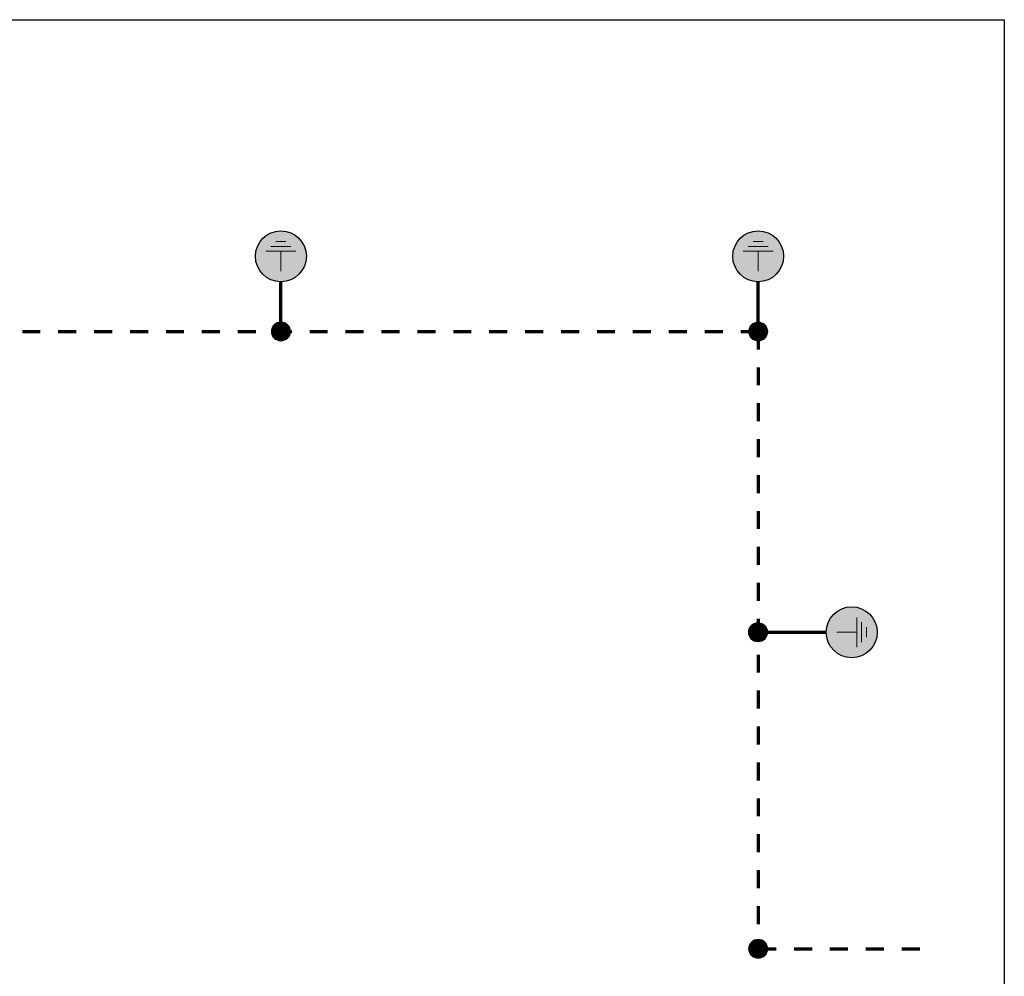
# Model space of a CAD drawing. Extents: x -10604 to 417874, y -84886 to -28187.
# Tile 28 of 32: x 257559 to 288505, y -58253 to -28187. Entities that reach past the tile are written whole.
import ezdxf

# ---------------------------------------------------------------- set-up
doc = ezdxf.new("R2010")
doc.units = 0
doc.header["$MEASUREMENT"] = 0
doc.linetypes.add('DASHED', pattern=[0.564444, 0.282222, -0.282222])
doc.layers.get('0').update_dxf_attribs({"linetype": 'CONTINUOUS'})
doc.layers.add('__Fialová 220', color=220, linetype='CONTINUOUS')
doc.layers.add('__Oranžová', color=30, linetype='CONTINUOUS')
doc.layers.add('__Rudá tmavá', color=7, linetype='CONTINUOUS', true_color=0xdb0000)
doc.layers.add('__Temná modrá', color=7, linetype='CONTINUOUS', true_color=0x0000c7)
doc.layers.add('MP2000N', color=7, linetype='CONTINUOUS', plot=False)

# ---------------------------------------------------------------- blocks, each defined once
blk = doc.blocks.new('SPOJ101')
at = {"const_width": 37.5}
blk.add_lwpolyline([(0, -18.75, -1), (0, 18.75, -1)], format="xyb", close=True, dxfattribs=at)
at = {"color": 7, "lineweight": 13}
blk.add_circle((0, 0), 37.5, dxfattribs=at)
blk = doc.blocks.new('Značku uzemnění 105')
at = {"ltscale": 4}
h = blk.add_hatch(color=256, dxfattribs=at)
h.dxf.hatch_style = 1
edge = h.paths.add_edge_path()
edge.add_arc((0, 0), 1000, 0, 360)
at = {"color": 7, "lineweight": 9}
for p, q in [((0, 585), (0, -195)), ((585, -195), (-585, -195)), ((390, -390), (-390, -390)), ((195, -585), (-195, -585))]:
    blk.add_line(p, q, dxfattribs=at)
at = {"color": 7, "lineweight": 25}
blk.add_circle((0, 0), 1000, dxfattribs=at)

msp = doc.modelspace()

# ---------------------------------------------------------------- linework, layer by layer
at = {"layer": '__Rudá tmavá', "lineweight": 70}
for p, q in [((265768, -37406), (265768, -36423)), ((280768, -37406), (280768, -36423)), ((265768, -37988), (265768, -36823)), ((280768, -37988), (280768, -36823)), ((280762, -47440), (281927, -47440)), ((281927, -47440), (282910, -47440))]:
    msp.add_line(p, q, dxfattribs=at)
at = {"layer": '__Rudá tmavá', "linetype": 'DASHED', "lineweight": 70, "ltscale": 2000}
for p, q in [((221518, -37985), (280768, -37985)), ((280768, -37985), (280768, -57388))]:
    msp.add_line(p, q, dxfattribs=at)
at = {"layer": '__Temná modrá', "linetype": 'DASHED', "lineweight": 70, "ltscale": 2000}
msp.add_line((280768, -57388), (286287, -57388), dxfattribs=at)
at = {"layer": 'MP2000N', "color": 6, "linetype": 'Continuous'}
msp.add_lwpolyline([(211405, -28187), (288505, -28187), (288505, -84687), (211405, -84687)], close=True, dxfattribs=at)

# ---------------------------------------------------------------- block references
at = {"layer": '__Fialová 220'}
for p, xscale, yscale, zscale, rotation in [((265768, -37985), -7.999999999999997, 7.999999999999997, 7.999999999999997, 90), ((265768, -37988), -7.999999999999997, 7.999999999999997, 7.999999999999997, 90), ((280768, -37988), -7.999999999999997, 7.999999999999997, 7.999999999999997, 90), ((280768, -57388), 7.9999998, 7.9999998, 7.9999998, 90.00000000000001)]:
    msp.add_blockref('SPOJ101', p, dxfattribs=dict(at, xscale=xscale, yscale=yscale, zscale=zscale, rotation=rotation))
at = {"layer": '__Fialová 220', "xscale": -7.999999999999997, "yscale": 7.999999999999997, "zscale": 7.999999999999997}
for p in [(280762, -47440), (280765, -47440)]:
    msp.add_blockref('SPOJ101', p, dxfattribs=at)
at = {"layer": '__Oranžová', "linetype": 'Continuous', "lineweight": 0, "ltscale": 3000, "xscale": 0.8, "yscale": 0.8, "zscale": 0.8}
for p, rotation in [((265768, -35623), 180), ((280768, -35623), 180), ((283710, -47440), 89.99999999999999)]:
    msp.add_blockref('Značku uzemnění 105', p, dxfattribs=dict(at, rotation=rotation))

doc.saveas('drawing.dxf')
